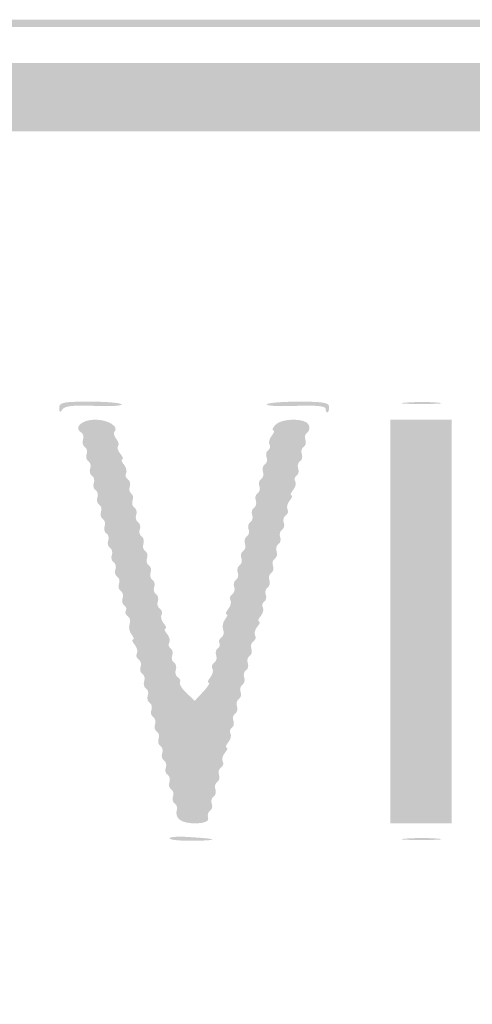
# Model space of a CAD drawing. Header units: inches. Extents: x -18 to 18.1, y -9 to 9.
# Tile 11 of 12: x 5 to 9.2, y 0 to 9. Entities that reach past the tile are written whole.
import ezdxf

# ---------------------------------------------------------------- set-up
doc = ezdxf.new("R2010")
doc.units = ezdxf.units.IN
doc.header["$MEASUREMENT"] = 0

msp = doc.modelspace()

# ---------------------------------------------------------------- hatches: boundary and pattern name
h = msp.add_hatch(color=7)
edge = h.paths.add_edge_path()
edge.add_spline(control_points=[(-16.7173, -8.9505), (-16.9847, -8.8972), (-17.3552, -8.7137), (-17.4932, -8.5662), (-17.6282, -8.4219), (-17.8121, -8.1519), (-17.8601, -8.0275), (-17.9632, -7.7602), (-17.967, -7.4706), (-17.967, 0.0337), (-17.967, 7.4455), (-17.9657, 7.6102), (-17.9024, 7.8575), (-17.8208, 8.1766), (-17.719, 8.3501), (-17.4794, 8.5787), (-17.25, 8.7974), (-17.149, 8.8524), (-16.8225, 8.9359), (-16.5759, 8.999), (-16.3051, 9), (0.0264, 9)], knot_values=[0, 0, 0, 0, 1, 1, 1, 2, 2, 2, 3, 3, 3, 4, 4, 4, 5, 5, 5, 6, 6, 6, 7, 7, 7, 7], degree=3, periodic=0)
edge.add_line((0.0264, 9), (16.6248, 9))
edge.add_line((16.6248, 9), (16.8591, 8.9309))
edge.add_spline(control_points=[(16.8591, 8.9309), (17.1515, 8.8446), (17.2777, 8.7711), (17.4987, 8.5582), (17.7236, 8.3416), (17.8225, 8.1701), (17.9024, 7.8575), (17.9657, 7.6102), (17.967, 7.4455), (17.967, 0.0386), (17.967, -5.3342), (17.9565, -7.5905), (17.9306, -7.7446), (17.8592, -8.1694), (17.5538, -8.5805), (17.1494, -8.796), (16.7359, -9.0164), (18.115, -9.0003), (-0.0276, -8.9969), (-13.49, -8.9944), (-16.5397, -8.9859), (-16.7173, -8.9505)], knot_values=[0, 0, 0, 0, 1, 1, 1, 2, 2, 2, 3, 3, 3, 4, 4, 4, 5, 5, 5, 6, 6, 6, 7, 7, 7, 7], degree=3, periodic=0)
edge = h.paths.add_edge_path(flags=0)
edge.add_spline(control_points=[(16.6959, -8.886), (16.9847, -8.8308), (17.2875, -8.6813), (17.4706, -8.5035), (17.6526, -8.3269), (17.8215, -8.0017), (17.8647, -7.7446), (17.8905, -7.5905), (17.9011, -5.3342), (17.9011, 0.0386), (17.9011, 7.4455), (17.8997, 7.6102), (17.8365, 7.8575), (17.7594, 8.1588), (17.6574, 8.3427), (17.4659, 8.5251), (17.2769, 8.7053), (17.1396, 8.7821), (16.8591, 8.8649)], knot_values=[0, 0, 0, 0, 1, 1, 1, 2, 2, 2, 3, 3, 3, 4, 4, 4, 5, 5, 5, 6, 6, 6, 6], degree=3, periodic=0)
edge.add_line((16.8591, 8.8649), (16.6248, 8.9341))
edge.add_line((16.6248, 8.9341), (0.0264, 8.9341))
edge.add_spline(control_points=[(0.0264, 8.9341), (-16.3051, 8.9341), (-16.5759, 8.933), (-16.8225, 8.87), (-17.1375, 8.7894), (-17.2452, 8.7336), (-17.4437, 8.5479), (-17.651, 8.354), (-17.7573, 8.1672), (-17.8365, 7.8575), (-17.8997, 7.6102), (-17.9011, 7.4455), (-17.9011, 0.0337), (-17.9011, -7.4706), (-17.8973, -7.7602), (-17.7942, -8.0275), (-17.7525, -8.1356), (-17.5708, -8.4108), (-17.46, -8.5336), (-17.3547, -8.6503), (-16.9624, -8.8357), (-16.7173, -8.8846), (-16.5397, -8.92), (-13.49, -8.9284), (-0.0276, -8.931), (14.274, -8.9337), (16.4778, -8.9277), (16.6959, -8.886)], knot_values=[0, 0, 0, 0, 1, 1, 1, 2, 2, 2, 3, 3, 3, 4, 4, 4, 5, 5, 5, 6, 6, 6, 7, 7, 7, 8, 8, 8, 9, 9, 9, 9], degree=3, periodic=0)
h = msp.add_hatch(color=7)
edge = h.paths.add_edge_path()
edge.add_spline(control_points=[(-16.7159, -8.4247), (-16.7332, -8.4075), (-16.7473, -8.4056), (-16.7473, -8.4205), (-16.7473, -8.4354), (-16.7695, -8.4292), (-16.7967, -8.4066), (-16.8239, -8.384), (-16.8462, -8.3755), (-16.8462, -8.3877), (-16.8462, -8.3998), (-16.9107, -8.3653), (-16.9897, -8.311), (-17.0976, -8.2368), (-17.1425, -8.2217), (-17.171, -8.2501), (-17.1994, -8.2785), (-17.2186, -8.2781), (-17.2484, -8.2484), (-17.2773, -8.2194), (-17.2781, -8.199), (-17.2513, -8.1722), (-17.2245, -8.1454), (-17.2402, -8.0925), (-17.3098, -7.9744), (-17.3621, -7.8857), (-17.396, -7.8132), (-17.3852, -7.8132), (-17.3744, -7.8132), (-17.3816, -7.7939), (-17.4012, -7.7703), (-17.4208, -7.7467), (-17.4292, -7.6981), (-17.4198, -7.6624), (-17.4087, -7.6201), (-17.4322, -7.5699), (-17.4871, -7.5182)], knot_values=[0, 0, 0, 0, 1, 1, 1, 2, 2, 2, 3, 3, 3, 4, 4, 4, 5, 5, 5, 6, 6, 6, 7, 7, 7, 8, 8, 8, 9, 9, 9, 10, 10, 10, 11, 11, 11, 12, 12, 12, 12], degree=3, periodic=0)
edge.add_line((-17.4871, -7.5182), (-17.5714, -7.4391))
edge.add_line((-17.5714, -7.4391), (-17.5714, 0.0165))
edge.add_line((-17.5714, 0.0165), (-17.5714, 7.472))
edge.add_line((-17.5714, 7.472), (-17.4871, 7.5512))
edge.add_spline(control_points=[(-17.4871, 7.5512), (-17.4408, 7.5948), (-17.4088, 7.6533), (-17.4161, 7.6813), (-17.4234, 7.7092), (-17.3755, 7.8356), (-17.3097, 7.9621), (-17.2068, 8.1598), (-17.1622, 8.209), (-16.9933, 8.3119), (-16.8852, 8.3777), (-16.7866, 8.4257), (-16.7743, 8.4186), (-16.7619, 8.4114), (-16.7434, 8.4192), (-16.733, 8.4359), (-16.7227, 8.4527), (-16.6879, 8.4595), (-16.6558, 8.4511), (-16.6212, 8.442), (-16.5652, 8.4701), (-16.5182, 8.5201)], knot_values=[0, 0, 0, 0, 1, 1, 1, 2, 2, 2, 3, 3, 3, 4, 4, 4, 5, 5, 5, 6, 6, 6, 7, 7, 7, 7], degree=3, periodic=0)
edge.add_line((-16.5182, 8.5201), (-16.4391, 8.6044))
edge.add_line((-16.4391, 8.6044), (0, 8.6044))
edge.add_line((0, 8.6044), (16.4391, 8.6044))
edge.add_line((16.4391, 8.6044), (16.5174, 8.521))
edge.add_spline(control_points=[(16.5174, 8.521), (16.5604, 8.4752), (16.6187, 8.4414), (16.6467, 8.446), (16.6748, 8.4506), (16.7163, 8.4428), (16.739, 8.4286), (16.7617, 8.4143), (16.7802, 8.4101), (16.7802, 8.4192), (16.7802, 8.4282), (16.8655, 8.3877), (16.9698, 8.329), (17.1183, 8.2455), (17.1852, 8.18), (17.279, 8.0261), (17.3448, 7.9181), (17.3928, 7.8196), (17.3856, 7.8072), (17.3784, 7.7949), (17.3862, 7.7763), (17.403, 7.766), (17.4197, 7.7556), (17.4265, 7.7209), (17.4181, 7.6888), (17.4091, 7.6542), (17.4372, 7.5982), (17.4871, 7.5512)], knot_values=[0, 0, 0, 0, 1, 1, 1, 2, 2, 2, 3, 3, 3, 4, 4, 4, 5, 5, 5, 6, 6, 6, 7, 7, 7, 8, 8, 8, 9, 9, 9, 9], degree=3, periodic=0)
edge.add_line((17.4871, 7.5512), (17.5714, 7.472))
edge.add_line((17.5714, 7.472), (17.5714, 0.0165))
edge.add_line((17.5714, 0.0165), (17.5714, -7.4391))
edge.add_line((17.5714, -7.4391), (17.4871, -7.5182))
edge.add_spline(control_points=[(17.4871, -7.5182), (17.4372, -7.5652), (17.4091, -7.6212), (17.4181, -7.6558), (17.4265, -7.6879), (17.4195, -7.7228), (17.4026, -7.7332), (17.3857, -7.7437), (17.3752, -7.7696), (17.3793, -7.7909), (17.3884, -7.8382), (17.2563, -8.097), (17.2077, -8.1271), (17.1834, -8.1421), (17.1847, -8.1633), (17.2119, -8.196), (17.2598, -8.2538), (17.2226, -8.3017), (17.1704, -8.2496), (17.1427, -8.2218), (17.0964, -8.2376), (16.9897, -8.311), (16.9107, -8.3653), (16.8462, -8.3998), (16.8462, -8.3877), (16.8462, -8.3755), (16.8276, -8.3809), (16.8049, -8.3998), (16.7696, -8.4291), (16.7441, -8.4394), (16.706, -8.4396), (16.7015, -8.4396), (9.1868, -8.4433), (0.0066, -8.4479), (-10.5028, -8.453), (-16.6962, -8.4444), (-16.7159, -8.4247)], knot_values=[0, 0, 0, 0, 1, 1, 1, 2, 2, 2, 3, 3, 3, 4, 4, 4, 5, 5, 5, 6, 6, 6, 7, 7, 7, 8, 8, 8, 9, 9, 9, 10, 10, 10, 11, 11, 11, 12, 12, 12, 12], degree=3, periodic=0)
edge = h.paths.add_edge_path(flags=0)
edge.add_spline(control_points=[(-16.467, -8.044), (-16.4075, -7.9782), (-16.3655, -7.978), (-0.0053, -7.978)], knot_values=[0, 0, 0, 0, 1, 1, 1, 1], degree=3, periodic=0)
edge.add_line((-0.0053, -7.978), (16.3968, -7.978))
edge.add_line((16.3968, -7.978), (16.4722, -8.0488))
edge.add_spline(control_points=[(16.4722, -8.0488), (16.5304, -8.1035), (16.5578, -8.111), (16.5927, -8.082), (16.6176, -8.0614), (16.6454, -8.052), (16.6545, -8.0611), (16.6824, -8.0889), (16.9769, -7.8121), (17.0312, -7.7071), (17.0789, -7.6149), (17.0777, -7.604), (17.0136, -7.5357)], knot_values=[0, 0, 0, 0, 1, 1, 1, 2, 2, 2, 3, 3, 3, 4, 4, 4, 4], degree=3, periodic=0)
edge.add_line((17.0136, -7.5357), (16.9451, -7.4628))
edge.add_line((16.9451, -7.4628), (16.9451, 0))
edge.add_line((16.9451, 0), (16.9451, 7.4628))
edge.add_line((16.9451, 7.4628), (17.0138, 7.536))
edge.add_spline(control_points=[(17.0138, 7.536), (17.0725, 7.5984), (17.0767, 7.6205), (17.0429, 7.6865), (16.9853, 7.7986), (16.7788, 8.0085), (16.6697, 8.0657), (16.5827, 8.1114), (16.5703, 8.11), (16.5028, 8.0465)], knot_values=[0, 0, 0, 0, 1, 1, 1, 2, 2, 2, 3, 3, 3, 3], degree=3, periodic=0)
edge.add_line((16.5028, 8.0465), (16.4298, 7.978))
edge.add_line((16.4298, 7.978), (0, 7.978))
edge.add_line((0, 7.978), (-16.4298, 7.978))
edge.add_line((-16.4298, 7.978), (-16.5028, 8.0465))
edge.add_spline(control_points=[(-16.5028, 8.0465), (-16.5703, 8.11), (-16.5827, 8.1114), (-16.6697, 8.0657), (-16.7788, 8.0085), (-16.9853, 7.7986), (-17.0429, 7.6865), (-17.0767, 7.6205), (-17.0725, 7.5984), (-17.0138, 7.536)], knot_values=[0, 0, 0, 0, 1, 1, 1, 2, 2, 2, 3, 3, 3, 3], degree=3, periodic=0)
edge.add_line((-17.0138, 7.536), (-16.9451, 7.4628))
edge.add_line((-16.9451, 7.4628), (-16.9451, 0))
edge.add_line((-16.9451, 0), (-16.9451, -7.4628))
edge.add_line((-16.9451, -7.4628), (-17.0136, -7.5357))
edge.add_spline(control_points=[(-17.0136, -7.5357), (-17.0777, -7.604), (-17.0789, -7.6149), (-17.0312, -7.7071), (-16.972, -7.8215), (-16.6859, -8.0836), (-16.6466, -8.0594), (-16.6319, -8.0503), (-16.6106, -8.058), (-16.5992, -8.0764), (-16.5685, -8.1261), (-16.5336, -8.1175), (-16.467, -8.044)], knot_values=[0, 0, 0, 0, 1, 1, 1, 2, 2, 2, 3, 3, 3, 4, 4, 4, 4], degree=3, periodic=0)
h = msp.add_hatch(color=7)
edge = h.paths.add_edge_path()
edge.add_spline(control_points=[(5.4071, 5.4478), (5.4067, 5.4982), (5.4416, 5.5055), (5.6849, 5.5055), (5.8379, 5.5055), (5.9701, 5.4944), (5.9785, 5.4808), (5.987, 5.4672), (5.8745, 5.4609), (5.7286, 5.4669), (5.534, 5.4749), (5.4558, 5.4661), (5.4354, 5.434), (5.4142, 5.4005), (5.4075, 5.4037), (5.4071, 5.4478)], knot_values=[0, 0, 0, 0, 1, 1, 1, 2, 2, 2, 3, 3, 3, 4, 4, 4, 5, 5, 5, 5], degree=3, periodic=0)
h = msp.add_hatch(color=7)
edge = h.paths.add_edge_path()
edge.add_spline(control_points=[(7.8462, 5.442), (7.8462, 5.4652), (7.7511, 5.4737), (7.569, 5.4667), (7.4165, 5.4608), (7.2987, 5.4672), (7.3072, 5.4808), (7.3156, 5.4944), (7.4478, 5.5055), (7.6008, 5.5055), (7.8262, 5.5055), (7.8791, 5.4961), (7.8791, 5.456), (7.8791, 5.4288), (7.8717, 5.4066), (7.8626, 5.4066), (7.8536, 5.4066), (7.8462, 5.4225), (7.8462, 5.442)], knot_values=[0, 0, 0, 0, 1, 1, 1, 2, 2, 2, 3, 3, 3, 4, 4, 4, 5, 5, 5, 6, 6, 6, 6], degree=3, periodic=0)
h = msp.add_hatch(color=7)
edge = h.paths.add_edge_path()
edge.add_spline(control_points=[(8.5807, 5.4968), (8.6673, 5.5036), (8.8009, 5.5035), (8.8774, 5.4966), (8.9539, 5.4897), (8.883, 5.4841), (8.7198, 5.4842), (8.5566, 5.4843), (8.494, 5.49), (8.5807, 5.4968)], knot_values=[0, 0, 0, 0, 1, 1, 1, 2, 2, 2, 3, 3, 3, 3], degree=3, periodic=0)
h = msp.add_hatch(color=7)
edge = h.paths.add_edge_path()
edge.add_spline(control_points=[(6.5037, 1.6853), (6.4833, 1.7057), (6.474, 1.7413), (6.4828, 1.7644), (6.4917, 1.7876), (6.4838, 1.8159), (6.4652, 1.8274), (6.4466, 1.8389), (6.4392, 1.8685), (6.4487, 1.8933), (6.4583, 1.9181), (6.4508, 1.9478), (6.4323, 1.9593), (6.4137, 1.9707), (6.4063, 2.0004), (6.4158, 2.0252), (6.4253, 2.05), (6.4179, 2.0796), (6.3993, 2.0911), (6.3807, 2.1026), (6.3733, 2.1323), (6.3828, 2.1571), (6.3923, 2.1818), (6.3849, 2.2115), (6.3663, 2.223), (6.3477, 2.2345), (6.3403, 2.2641), (6.3498, 2.2889), (6.3594, 2.3137), (6.3519, 2.3434), (6.3334, 2.3549), (6.3148, 2.3663), (6.3074, 2.396), (6.3169, 2.4208), (6.3264, 2.4456), (6.319, 2.4753), (6.3004, 2.4867), (6.2818, 2.4982), (6.2744, 2.5279), (6.2839, 2.5527), (6.2934, 2.5774), (6.286, 2.6071), (6.2674, 2.6186), (6.2488, 2.6301), (6.2414, 2.6598), (6.2509, 2.6845), (6.2605, 2.7093), (6.253, 2.739), (6.2345, 2.7505), (6.2159, 2.7619), (6.2085, 2.7916), (6.218, 2.8164), (6.2275, 2.8412), (6.2201, 2.8709), (6.2015, 2.8823), (6.1829, 2.8938), (6.1755, 2.9235), (6.185, 2.9483), (6.1945, 2.9731), (6.1871, 3.0027), (6.1685, 3.0142), (6.1499, 3.0257), (6.1425, 3.0554), (6.152, 3.0801), (6.1615, 3.1049), (6.1532, 3.1351), (6.1336, 3.1473), (6.1139, 3.1594), (6.1068, 3.1839), (6.1177, 3.2015), (6.1286, 3.2192), (6.1196, 3.2553), (6.0977, 3.2817), (6.0758, 3.3081), (6.0689, 3.3297), (6.0824, 3.3297), (6.0959, 3.3297), (6.0901, 3.35), (6.0694, 3.3749), (6.0487, 3.3998), (6.0405, 3.4428), (6.0511, 3.4705), (6.0617, 3.4982), (6.0543, 3.5307), (6.0347, 3.5429), (6.015, 3.5551), (6.0068, 3.5778), (6.0165, 3.5934), (6.0261, 3.609), (6.0196, 3.6307), (6.002, 3.6416), (5.9843, 3.6525), (5.9777, 3.6817), (5.9872, 3.7065), (5.9967, 3.7313), (5.9893, 3.761), (5.9707, 3.7724), (5.9521, 3.7839), (5.9447, 3.8136), (5.9542, 3.8384), (5.9637, 3.8632), (5.9563, 3.8928), (5.9378, 3.9043), (5.9192, 3.9158), (5.9118, 3.9455), (5.9213, 3.9702), (5.9308, 3.995), (5.9234, 4.0247), (5.9048, 4.0362), (5.8862, 4.0477), (5.8788, 4.0773), (5.8883, 4.1021), (5.8978, 4.1269), (5.8904, 4.1566), (5.8718, 4.1681), (5.8532, 4.1795), (5.8458, 4.2092), (5.8553, 4.234), (5.8648, 4.2588), (5.8574, 4.2884), (5.8389, 4.2999), (5.8203, 4.3114), (5.8129, 4.3411), (5.8224, 4.3659), (5.8319, 4.3906), (5.8245, 4.4203), (5.8059, 4.4318), (5.7873, 4.4433), (5.7799, 4.4729), (5.7894, 4.4977), (5.7989, 4.5225), (5.7915, 4.5522), (5.7729, 4.5637), (5.7543, 4.5751), (5.7469, 4.6048), (5.7564, 4.6296), (5.7659, 4.6544), (5.7585, 4.684), (5.74, 4.6955), (5.7214, 4.707), (5.714, 4.7367), (5.7235, 4.7615), (5.733, 4.7862), (5.7256, 4.8159), (5.707, 4.8274), (5.6884, 4.8389), (5.681, 4.8685), (5.6905, 4.8933), (5.7, 4.9181), (5.6926, 4.9478), (5.674, 4.9593), (5.6554, 4.9707), (5.648, 5.0004), (5.6575, 5.0252), (5.667, 5.05), (5.6596, 5.0796), (5.641, 5.0911), (5.6225, 5.1026), (5.6151, 5.1323), (5.6246, 5.1571), (5.6341, 5.1818), (5.6267, 5.2115), (5.6081, 5.223), (5.5347, 5.2683), (5.6132, 5.3407), (5.7358, 5.3407), (5.8537, 5.3407), (5.9577, 5.2763), (5.9126, 5.2313), (5.9011, 5.2198), (5.9085, 5.1901), (5.9291, 5.1653), (5.9496, 5.1406), (5.9571, 5.1109), (5.9456, 5.0994), (5.9341, 5.0879), (5.9434, 5.0559), (5.9664, 5.0283), (5.9893, 5.0006), (5.997, 4.978), (5.9835, 4.978), (5.97, 4.978), (5.9769, 4.9564), (5.9988, 4.93), (6.0207, 4.9036), (6.0297, 4.8675), (6.0188, 4.8499), (6.0079, 4.8322), (6.015, 4.8078), (6.0347, 4.7956), (6.0543, 4.7835), (6.0626, 4.7533), (6.0531, 4.7285), (6.0436, 4.7037), (6.0494, 4.6751), (6.0659, 4.6648), (6.0825, 4.6546), (6.0882, 4.626), (6.0787, 4.6012), (6.0692, 4.5764), (6.0766, 4.5467), (6.0952, 4.5352), (6.1138, 4.5238), (6.1212, 4.4941), (6.1117, 4.4693), (6.1022, 4.4445), (6.1096, 4.4149), (6.1282, 4.4034), (6.1468, 4.3919), (6.1542, 4.3622), (6.1447, 4.3374), (6.1352, 4.3127), (6.1426, 4.283), (6.1611, 4.2715), (6.1797, 4.26), (6.1871, 4.2304), (6.1776, 4.2056), (6.1681, 4.1808), (6.1755, 4.1511), (6.1941, 4.1396), (6.2127, 4.1282), (6.2201, 4.0985), (6.2106, 4.0737), (6.2011, 4.0489), (6.2085, 4.0193), (6.2271, 4.0078), (6.2457, 3.9963), (6.2531, 3.9666), (6.2436, 3.9418), (6.2341, 3.9171), (6.2415, 3.8874), (6.26, 3.8759), (6.2786, 3.8644), (6.286, 3.8348), (6.2765, 3.81), (6.267, 3.7852), (6.2744, 3.7555), (6.293, 3.744), (6.3116, 3.7326), (6.319, 3.7029), (6.3095, 3.6781), (6.3, 3.6533), (6.3083, 3.6231), (6.328, 3.6109), (6.3476, 3.5988), (6.3548, 3.5744), (6.3439, 3.5567), (6.3329, 3.539), (6.3419, 3.503), (6.3638, 3.4766), (6.3857, 3.4502), (6.3926, 3.4286), (6.3791, 3.4286), (6.3656, 3.4286), (6.3725, 3.407), (6.3944, 3.3806), (6.4163, 3.3542), (6.4253, 3.3181), (6.4144, 3.3004), (6.4035, 3.2828), (6.409, 3.2594), (6.4266, 3.2485), (6.4442, 3.2376), (6.4509, 3.2084), (6.4414, 3.1836), (6.4319, 3.1588), (6.4393, 3.1291), (6.4579, 3.1177), (6.4764, 3.1062), (6.4838, 3.0765), (6.4743, 3.0517), (6.4648, 3.0269), (6.4731, 2.9967), (6.4928, 2.9846), (6.5125, 2.9724), (6.5213, 2.9508), (6.5125, 2.9366), (6.5037, 2.9223), (6.5305, 2.8788), (6.572, 2.8398)], knot_values=[0, 0, 0, 0, 1, 1, 1, 2, 2, 2, 3, 3, 3, 4, 4, 4, 5, 5, 5, 6, 6, 6, 7, 7, 7, 8, 8, 8, 9, 9, 9, 10, 10, 10, 11, 11, 11, 12, 12, 12, 13, 13, 13, 14, 14, 14, 15, 15, 15, 16, 16, 16, 17, 17, 17, 18, 18, 18, 19, 19, 19, 20, 20, 20, 21, 21, 21, 22, 22, 22, 23, 23, 23, 24, 24, 24, 25, 25, 25, 26, 26, 26, 27, 27, 27, 28, 28, 28, 29, 29, 29, 30, 30, 30, 31, 31, 31, 32, 32, 32, 33, 33, 33, 34, 34, 34, 35, 35, 35, 36, 36, 36, 37, 37, 37, 38, 38, 38, 39, 39, 39, 40, 40, 40, 41, 41, 41, 42, 42, 42, 43, 43, 43, 44, 44, 44, 45, 45, 45, 46, 46, 46, 47, 47, 47, 48, 48, 48, 49, 49, 49, 50, 50, 50, 51, 51, 51, 52, 52, 52, 53, 53, 53, 54, 54, 54, 55, 55, 55, 56, 56, 56, 57, 57, 57, 58, 58, 58, 59, 59, 59, 60, 60, 60, 61, 61, 61, 62, 62, 62, 63, 63, 63, 64, 64, 64, 65, 65, 65, 66, 66, 66, 67, 67, 67, 68, 68, 68, 69, 69, 69, 70, 70, 70, 71, 71, 71, 72, 72, 72, 73, 73, 73, 74, 74, 74, 75, 75, 75, 76, 76, 76, 77, 77, 77, 78, 78, 78, 79, 79, 79, 80, 80, 80, 81, 81, 81, 82, 82, 82, 83, 83, 83, 84, 84, 84, 85, 85, 85, 86, 86, 86, 87, 87, 87, 88, 88, 88, 89, 89, 89, 90, 90, 90, 91, 91, 91, 92, 92, 92, 93, 93, 93, 93], degree=3, periodic=0)
edge.add_line((6.572, 2.8398), (6.6475, 2.7689))
edge.add_line((6.6475, 2.7689), (6.7251, 2.8515))
edge.add_spline(control_points=[(6.7251, 2.8515), (6.7678, 2.8969), (6.7909, 2.9341), (6.7764, 2.9341), (6.762, 2.9341), (6.7681, 2.9557), (6.79, 2.9821), (6.8119, 3.0085), (6.8209, 3.0445), (6.81, 3.0622), (6.7991, 3.0799), (6.8062, 3.1043), (6.8259, 3.1164), (6.8455, 3.1286), (6.8539, 3.1588), (6.8443, 3.1836), (6.8348, 3.2084), (6.8415, 3.2376), (6.8591, 3.2485), (6.8768, 3.2594), (6.8833, 3.2811), (6.8736, 3.2967), (6.864, 3.3123), (6.8722, 3.3351), (6.8918, 3.3472), (6.9115, 3.3594), (6.9189, 3.3919), (6.9083, 3.4196), (6.8977, 3.4473), (6.9059, 3.4903), (6.9265, 3.5152), (6.9472, 3.5401), (6.9531, 3.5604), (6.9396, 3.5604), (6.9261, 3.5604), (6.9329, 3.582), (6.9548, 3.6084), (6.9768, 3.6348), (6.9858, 3.6709), (6.9748, 3.6886), (6.9639, 3.7063), (6.9711, 3.7307), (6.9907, 3.7428), (7.0104, 3.755), (7.0187, 3.7852), (7.0092, 3.81), (6.9997, 3.8348), (7.0071, 3.8644), (7.0257, 3.8759), (7.0442, 3.8874), (7.0517, 3.9171), (7.0421, 3.9418), (7.0326, 3.9666), (7.0401, 3.9963), (7.0586, 4.0078), (7.0772, 4.0193), (7.0846, 4.0489), (7.0751, 4.0737), (7.0656, 4.0985), (7.073, 4.1282), (7.0916, 4.1396), (7.1102, 4.1511), (7.1176, 4.1808), (7.1081, 4.2056), (7.0986, 4.2304), (7.106, 4.26), (7.1246, 4.2715), (7.1431, 4.283), (7.1506, 4.3127), (7.141, 4.3374), (7.1315, 4.3622), (7.139, 4.3919), (7.1575, 4.4034), (7.1761, 4.4149), (7.1835, 4.4445), (7.174, 4.4693), (7.1645, 4.4941), (7.1719, 4.5238), (7.1905, 4.5352), (7.2091, 4.5467), (7.2165, 4.5764), (7.207, 4.6012), (7.1975, 4.626), (7.2049, 4.6556), (7.2235, 4.6671), (7.242, 4.6786), (7.2495, 4.7083), (7.24, 4.733), (7.2304, 4.7578), (7.2379, 4.7875), (7.2564, 4.799), (7.275, 4.8105), (7.2824, 4.8401), (7.2729, 4.8649), (7.2634, 4.8897), (7.2708, 4.9194), (7.2894, 4.9309), (7.308, 4.9423), (7.3154, 4.972), (7.3059, 4.9968), (7.2964, 5.0216), (7.303, 5.0508), (7.3207, 5.0617), (7.3383, 5.0726), (7.3438, 5.0959), (7.3329, 5.1136), (7.3219, 5.1313), (7.3309, 5.1673), (7.3528, 5.1938), (7.3748, 5.2202), (7.3816, 5.2418), (7.3681, 5.2418), (7.3546, 5.2418), (7.362, 5.264), (7.3846, 5.2912), (7.4387, 5.3564), (7.6679, 5.3572), (7.6928, 5.2923), (7.703, 5.2656), (7.6962, 5.2345), (7.6776, 5.223), (7.6591, 5.2115), (7.6516, 5.1818), (7.6611, 5.1571), (7.6707, 5.1323), (7.6632, 5.1026), (7.6447, 5.0911), (7.6261, 5.0796), (7.6187, 5.05), (7.6282, 5.0252), (7.6377, 5.0004), (7.6303, 4.9707), (7.6117, 4.9593), (7.5931, 4.9478), (7.5857, 4.9181), (7.5952, 4.8933), (7.6047, 4.8685), (7.5981, 4.8393), (7.5804, 4.8284), (7.5628, 4.8175), (7.5573, 4.7942), (7.5682, 4.7765), (7.5792, 4.7588), (7.5702, 4.7228), (7.5483, 4.6964), (7.5263, 4.67), (7.5195, 4.6484), (7.533, 4.6484), (7.5465, 4.6484), (7.5396, 4.6267), (7.5177, 4.6003), (7.4958, 4.5739), (7.4868, 4.5379), (7.4977, 4.5202), (7.5086, 4.5025), (7.5015, 4.4781), (7.4818, 4.466), (7.4621, 4.4538), (7.4538, 4.4236), (7.4633, 4.3988), (7.4729, 4.374), (7.4654, 4.3444), (7.4469, 4.3329), (7.4283, 4.3214), (7.4209, 4.2917), (7.4304, 4.267), (7.4399, 4.2422), (7.4325, 4.2125), (7.4139, 4.201), (7.3953, 4.1895), (7.3879, 4.1599), (7.3974, 4.1351), (7.4069, 4.1103), (7.3995, 4.0806), (7.3809, 4.0691), (7.3624, 4.0577), (7.3549, 4.028), (7.3644, 4.0032), (7.374, 3.9784), (7.3665, 3.9488), (7.348, 3.9373), (7.3294, 3.9258), (7.322, 3.8961), (7.3315, 3.8713), (7.341, 3.8466), (7.3336, 3.8169), (7.315, 3.8054), (7.2964, 3.7939), (7.289, 3.7643), (7.2985, 3.7395), (7.308, 3.7147), (7.3014, 3.6855), (7.2837, 3.6746), (7.2661, 3.6637), (7.2606, 3.6403), (7.2715, 3.6227), (7.2825, 3.605), (7.2735, 3.5689), (7.2515, 3.5425), (7.2296, 3.5161), (7.2228, 3.4945), (7.2363, 3.4945), (7.2498, 3.4945), (7.2429, 3.4729), (7.221, 3.4465), (7.1991, 3.4201), (7.1901, 3.384), (7.201, 3.3664), (7.2119, 3.3487), (7.2048, 3.3243), (7.1851, 3.3121), (7.1654, 3.3), (7.1571, 3.2698), (7.1666, 3.245), (7.1762, 3.2202), (7.1687, 3.1905), (7.1502, 3.179), (7.1316, 3.1676), (7.1242, 3.1379), (7.1337, 3.1131), (7.1432, 3.0883), (7.1358, 3.0587), (7.1172, 3.0472), (7.0986, 3.0357), (7.0912, 3.006), (7.1007, 2.9812), (7.1102, 2.9565), (7.1028, 2.9268), (7.0842, 2.9153), (7.0656, 2.9038), (7.0582, 2.8742), (7.0677, 2.8494), (7.0773, 2.8246), (7.0698, 2.7949), (7.0513, 2.7834), (7.0327, 2.772), (7.0253, 2.7423), (7.0348, 2.7175), (7.0443, 2.6927), (7.0369, 2.663), (7.0183, 2.6516), (6.9997, 2.6401), (6.9923, 2.6104), (7.0018, 2.5856), (7.0113, 2.5609), (7.0047, 2.5317), (6.987, 2.5208), (6.9694, 2.5099), (6.9639, 2.4865), (6.9748, 2.4688), (6.9858, 2.4511), (6.9768, 2.4151), (6.9548, 2.3887), (6.9329, 2.3623), (6.9261, 2.3407), (6.9396, 2.3407), (6.9531, 2.3407), (6.9462, 2.3191), (6.9243, 2.2927), (6.9024, 2.2662), (6.8934, 2.2302), (6.9043, 2.2125), (6.9152, 2.1948), (6.9081, 2.1704), (6.8884, 2.1583), (6.8687, 2.1461), (6.8604, 2.1159), (6.8699, 2.0911), (6.8794, 2.0663), (6.872, 2.0367), (6.8535, 2.0252), (6.8349, 2.0137), (6.8275, 1.984), (6.837, 1.9593), (6.8465, 1.9345), (6.8391, 1.9048), (6.8205, 1.8933), (6.8019, 1.8818), (6.7945, 1.8522), (6.804, 1.8274), (6.8135, 1.8026), (6.8061, 1.7729), (6.7875, 1.7615), (6.7689, 1.75), (6.7617, 1.7198), (6.7714, 1.6945), (6.7936, 1.6368), (6.5602, 1.6288), (6.5037, 1.6853)], knot_values=[0, 0, 0, 0, 1, 1, 1, 2, 2, 2, 3, 3, 3, 4, 4, 4, 5, 5, 5, 6, 6, 6, 7, 7, 7, 8, 8, 8, 9, 9, 9, 10, 10, 10, 11, 11, 11, 12, 12, 12, 13, 13, 13, 14, 14, 14, 15, 15, 15, 16, 16, 16, 17, 17, 17, 18, 18, 18, 19, 19, 19, 20, 20, 20, 21, 21, 21, 22, 22, 22, 23, 23, 23, 24, 24, 24, 25, 25, 25, 26, 26, 26, 27, 27, 27, 28, 28, 28, 29, 29, 29, 30, 30, 30, 31, 31, 31, 32, 32, 32, 33, 33, 33, 34, 34, 34, 35, 35, 35, 36, 36, 36, 37, 37, 37, 38, 38, 38, 39, 39, 39, 40, 40, 40, 41, 41, 41, 42, 42, 42, 43, 43, 43, 44, 44, 44, 45, 45, 45, 46, 46, 46, 47, 47, 47, 48, 48, 48, 49, 49, 49, 50, 50, 50, 51, 51, 51, 52, 52, 52, 53, 53, 53, 54, 54, 54, 55, 55, 55, 56, 56, 56, 57, 57, 57, 58, 58, 58, 59, 59, 59, 60, 60, 60, 61, 61, 61, 62, 62, 62, 63, 63, 63, 64, 64, 64, 65, 65, 65, 66, 66, 66, 67, 67, 67, 68, 68, 68, 69, 69, 69, 70, 70, 70, 71, 71, 71, 72, 72, 72, 73, 73, 73, 74, 74, 74, 75, 75, 75, 76, 76, 76, 77, 77, 77, 78, 78, 78, 79, 79, 79, 80, 80, 80, 81, 81, 81, 82, 82, 82, 83, 83, 83, 84, 84, 84, 85, 85, 85, 86, 86, 86, 87, 87, 87, 88, 88, 88, 89, 89, 89, 90, 90, 90, 91, 91, 91, 92, 92, 92, 93, 93, 93, 94, 94, 94, 95, 95, 95, 96, 96, 96, 96], degree=3, periodic=0)
msp.add_hatch(color=7).paths.add_polyline_path([(8.4396, 3.4945), (8.4396, 5.3407), (8.7198, 5.3407), (9, 5.3407), (9, 3.4945), (9, 1.6484), (8.7198, 1.6484), (8.4396, 1.6484), (8.4396, 3.4945)])
h = msp.add_hatch(color=7)
edge = h.paths.add_edge_path()
edge.add_spline(control_points=[(6.4171, 1.5082), (6.4087, 1.5218), (6.4783, 1.5287), (6.5718, 1.5234), (6.8528, 1.5077), (6.8871, 1.4928), (6.653, 1.488), (6.5317, 1.4855), (6.4256, 1.4946), (6.4171, 1.5082)], knot_values=[0, 0, 0, 0, 1, 1, 1, 2, 2, 2, 3, 3, 3, 3], degree=3, periodic=0)
h = msp.add_hatch(color=7)
edge = h.paths.add_edge_path()
edge.add_spline(control_points=[(8.5807, 1.5078), (8.6673, 1.5146), (8.8009, 1.5145), (8.8774, 1.5076), (8.9539, 1.5007), (8.883, 1.4951), (8.7198, 1.4952), (8.5566, 1.4953), (8.494, 1.501), (8.5807, 1.5078)], knot_values=[0, 0, 0, 0, 1, 1, 1, 2, 2, 2, 3, 3, 3, 3], degree=3, periodic=0)

doc.saveas('drawing.dxf')
